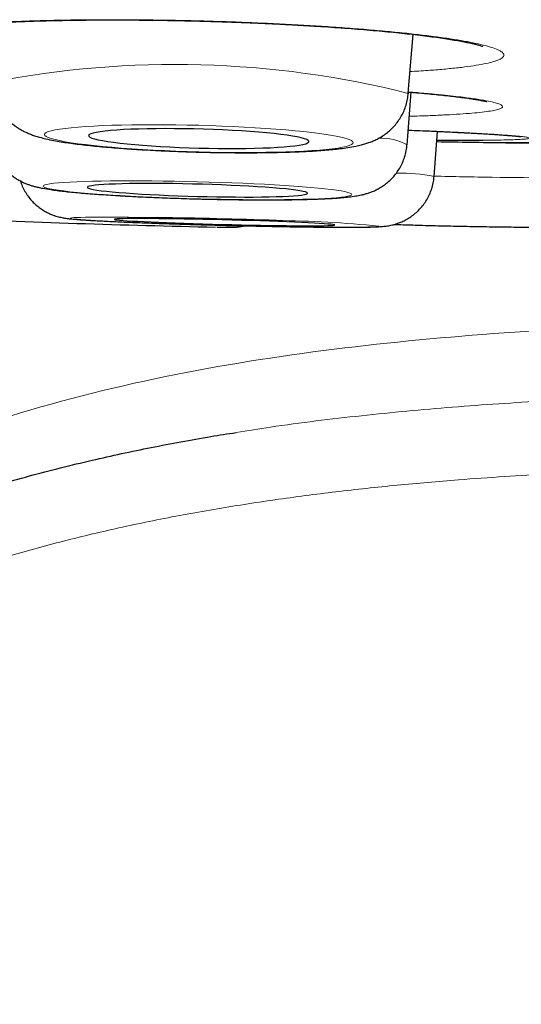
# Model space of a CAD drawing. Header units: millimetres. Extents: x 8 to 960, y 12 to 931.
# Tile 40 of 173: x 558.17 to 560.96, y 443.16 to 448.64. Entities that reach past the tile are written whole.
import ezdxf

# ---------------------------------------------------------------- set-up
doc = ezdxf.new("R2010")
doc.units = ezdxf.units.MM

msp = doc.modelspace()

# ---------------------------------------------------------------- linework, layer by layer
at = {"color": 7, "linetype": 'Continuous', "lineweight": 30}
for p, q in [((560.3283, 448.2342), (560.3544, 448.5624)), ((560.3211, 447.9474), (560.3443, 448.2399)), ((560.3283, 448.2342), (560.3279, 448.2323)), ((560.4718, 447.7717), (560.4913, 448.0224)), ((560.8774, 447.9596), (561.476, 447.9596)), ((560.4718, 447.7717), (560.471, 447.7709))]:
    msp.add_line(p, q, dxfattribs=at)
at = {"color": 8, "linetype": 'Continuous', "lineweight": 0}
msp.add_line((560.8637, 447.9597), (561.476, 447.9597), dxfattribs=at)
at = {"color": 8, "linetype": 'Continuous', "lineweight": 0, "flags": 128}
for points in [[(559.1626, 447.9084), (559.2268, 447.9069), (559.2906, 447.9058), (559.3537, 447.9052), (559.4157, 447.905), (559.4763, 447.9052), (559.5352, 447.9059), (559.592, 447.9069), (559.6463, 447.9084), (559.698, 447.9104), (559.7467, 447.9127), (559.7921, 447.9154), (559.834, 447.9185), (559.8721, 447.9219), (559.9063, 447.9257), (559.9363, 447.9298), (559.9619, 447.9342), (559.9831, 447.9389), (559.9998, 447.9438), (560.0117, 447.9489), (560.0189, 447.9542), (560.0213, 447.9597), (560.0189, 447.9652), (560.0117, 447.9709), (559.9998, 447.9767), (559.9831, 447.9825), (559.9619, 447.9883), (559.9363, 447.994), (559.9063, 447.9997), (559.8721, 448.0053), (559.834, 448.0107), (559.7921, 448.016), (559.7467, 448.0212), (559.698, 448.0261), (559.6463, 448.0307), (559.592, 448.0351), (559.5352, 448.0392), (559.4763, 448.043), (559.4157, 448.0464), (559.3537, 448.0495), (559.2906, 448.0522), (559.2268, 448.0545), (559.1626, 448.0564), (559.0985, 448.0579), (559.0346, 448.0589), (558.9715, 448.0596), (558.9095, 448.0598), (558.8489, 448.0596), (558.7901, 448.0589), (558.7333, 448.0578), (558.6789, 448.0563), (558.6272, 448.0544), (558.5786, 448.0521), (558.5332, 448.0494), (558.4913, 448.0463), (558.4532, 448.0428), (558.419, 448.0391), (558.389, 448.035), (558.3633, 448.0306), (558.3421, 448.0259), (558.3255, 448.021), (558.3135, 448.0159), (558.3063, 448.0106), (558.3039, 448.0051), (558.3063, 447.9995), (558.3135, 447.9938), (558.3255, 447.9881), (558.3421, 447.9823), (558.3633, 447.9765), (558.389, 447.9708), (558.419, 447.9651), (558.4532, 447.9595), (558.4913, 447.954), (558.5332, 447.9487), (558.5786, 447.9436), (558.6272, 447.9387), (558.6789, 447.9341), (558.7333, 447.9297), (558.7901, 447.9256), (558.8489, 447.9218), (558.9095, 447.9184), (558.9715, 447.9153), (559.0346, 447.9126), (559.0985, 447.9103), (559.1626, 447.9084)], [(559.1554, 447.6472), (559.2195, 447.6456), (559.2833, 447.6443), (559.3464, 447.6433), (559.4084, 447.6426), (559.4691, 447.6421), (559.5279, 447.642), (559.5847, 447.6421), (559.6391, 447.6426), (559.6907, 447.6433), (559.7394, 447.6443), (559.7848, 447.6456), (559.8267, 447.6472), (559.8648, 447.6491), (559.899, 447.6512), (559.929, 447.6535), (559.9547, 447.6561), (559.9759, 447.6589), (559.9925, 447.6619), (560.0044, 447.6651), (560.0116, 447.6684), (560.014, 447.6719), (560.0116, 447.6755), (560.0044, 447.6793), (559.9925, 447.6831), (559.9759, 447.687), (559.9547, 447.6909), (559.929, 447.6948), (559.899, 447.6988), (559.8648, 447.7027), (559.8267, 447.7066), (559.7848, 447.7104), (559.7394, 447.7141), (559.6907, 447.7177), (559.6391, 447.7212), (559.5847, 447.7246), (559.5279, 447.7278), (559.4691, 447.7307), (559.4084, 447.7335), (559.3464, 447.7361), (559.2833, 447.7384), (559.2195, 447.7405), (559.1554, 447.7424), (559.0912, 447.744), (559.0274, 447.7453), (558.9643, 447.7463), (558.9023, 447.747), (558.8416, 447.7475), (558.7828, 447.7476), (558.726, 447.7475), (558.6716, 447.747), (558.62, 447.7463), (558.5713, 447.7452), (558.5259, 447.7439), (558.484, 447.7424), (558.4459, 447.7405), (558.4117, 447.7384), (558.3817, 447.7361), (558.356, 447.7335), (558.3348, 447.7307), (558.3182, 447.7277), (558.3063, 447.7245), (558.2991, 447.7212), (558.2967, 447.7177), (558.2991, 447.714), (558.3063, 447.7103), (558.3182, 447.7065), (558.3348, 447.7026), (558.356, 447.6987), (558.3817, 447.6948), (558.4117, 447.6908), (558.4459, 447.6869), (558.484, 447.683), (558.5259, 447.6792), (558.5713, 447.6755), (558.62, 447.6718), (558.6716, 447.6684), (558.726, 447.665), (558.7828, 447.6618), (558.8416, 447.6588), (558.9023, 447.656), (558.9643, 447.6535), (559.0274, 447.6511), (559.0912, 447.649), (559.1554, 447.6472)], [(558.9331, 447.5425), (558.8774, 447.5434), (558.823, 447.5441), (558.7713, 447.5446), (558.7226, 447.545), (558.6772, 447.5452), (558.6352, 447.5453), (558.5971, 447.5452), (558.5629, 447.545), (558.5329, 447.5446), (558.5071, 447.5441), (558.4859, 447.5434), (558.4692, 447.5425), (558.4573, 447.5416), (558.4501, 447.5404), (558.4476, 447.5392), (558.45, 447.5378), (558.4571, 447.5363), (558.469, 447.5347), (558.4856, 447.5331), (558.5068, 447.5313), (558.5325, 447.5294), (558.5624, 447.5275), (558.5966, 447.5255), (558.6347, 447.5235), (558.6765, 447.5214), (558.7219, 447.5193), (558.7706, 447.5172), (558.8222, 447.5151), (558.8766, 447.5131), (558.9333, 447.511), (558.9922, 447.509), (559.0528, 447.507), (559.1148, 447.5051), (559.1779, 447.5032), (559.2417, 447.5014), (559.3059, 447.4997), (559.37, 447.4981), (559.4339, 447.4967), (559.497, 447.4953), (559.559, 447.494), (559.6196, 447.4929), (559.6785, 447.4919), (559.7353, 447.4911), (559.7897, 447.4904), (559.8414, 447.4899), (559.8901, 447.4895), (559.9355, 447.4892), (559.9774, 447.4892), (560.0156, 447.4892), (560.0497, 447.4895), (560.0798, 447.4899), (560.1055, 447.4904), (560.1267, 447.4911), (560.1434, 447.4919), (560.1554, 447.4929), (560.1626, 447.494), (560.165, 447.4953), (560.165, 447.4953)]]:
    msp.add_lwpolyline(points, dxfattribs=at)
at = {"color": 7, "linetype": 'Continuous', "lineweight": 30, "flags": 128}
for points in [[(559.1626, 447.9296), (559.2168, 447.9284), (559.2705, 447.9276), (559.3234, 447.9272), (559.375, 447.9272), (559.425, 447.9277), (559.4729, 447.9286), (559.5184, 447.93), (559.5611, 447.9317), (559.6007, 447.9339), (559.6368, 447.9364), (559.6692, 447.9393), (559.6977, 447.9425), (559.722, 447.946), (559.7419, 447.9498), (559.7573, 447.9539), (559.768, 447.9582), (559.774, 447.9627), (559.7752, 447.9673), (559.7716, 447.9721), (559.7632, 447.9769), (559.7502, 447.9818), (559.7325, 447.9867), (559.7104, 447.9915), (559.684, 447.9963), (559.6535, 448.001), (559.6192, 448.0055), (559.5813, 448.0099), (559.5401, 448.014), (559.496, 448.0179), (559.4492, 448.0215), (559.4002, 448.0248), (559.3494, 448.0277), (559.2971, 448.0303), (559.2437, 448.0326), (559.1897, 448.0344), (559.1355, 448.0358), (559.0815, 448.0369), (559.0282, 448.0375), (558.9759, 448.0376), (558.925, 448.0373), (558.876, 448.0366), (558.8293, 448.0355), (558.7852, 448.034), (558.744, 448.032), (558.7061, 448.0297), (558.6717, 448.027), (558.6413, 448.0239), (558.6148, 448.0205), (558.5927, 448.0169), (558.5751, 448.0129), (558.562, 448.0087), (558.5536, 448.0043), (558.55, 447.9998), (558.5512, 447.9951), (558.5572, 447.9903), (558.568, 447.9854), (558.5833, 447.9805), (558.6032, 447.9756), (558.6275, 447.9708), (558.656, 447.9661), (558.6884, 447.9615), (558.7246, 447.9571), (558.7642, 447.9528), (558.8069, 447.9488), (558.8524, 447.9451), (558.9003, 447.9416), (558.9502, 447.9385), (559.0019, 447.9357), (559.0547, 447.9333), (559.1085, 447.9312), (559.1626, 447.9296)], [(559.1554, 447.6608), (559.2095, 447.6595), (559.2632, 447.6585), (559.3161, 447.6577), (559.3677, 447.6573), (559.4177, 447.6571), (559.4656, 447.6572), (559.5111, 447.6577), (559.5538, 447.6584), (559.5934, 447.6594), (559.6295, 447.6606), (559.662, 447.6622), (559.6904, 447.664), (559.7147, 447.666), (559.7346, 447.6683), (559.75, 447.6708), (559.7607, 447.6734), (559.7667, 447.6762), (559.7679, 447.6792), (559.7643, 447.6823), (559.756, 447.6855), (559.7429, 447.6888), (559.7252, 447.6921), (559.7031, 447.6954), (559.6767, 447.6987), (559.6462, 447.702), (559.6119, 447.7053), (559.574, 447.7084), (559.5328, 447.7115), (559.4887, 447.7144), (559.4419, 447.7172), (559.393, 447.7198), (559.3421, 447.7222), (559.2898, 447.7243), (559.2364, 447.7263), (559.1825, 447.728), (559.1282, 447.7294), (559.0743, 447.7306), (559.0209, 447.7315), (558.9686, 447.7321), (558.9177, 447.7324), (558.8688, 447.7324), (558.822, 447.7322), (558.7779, 447.7316), (558.7367, 447.7307), (558.6988, 447.7296), (558.6645, 447.7282), (558.634, 447.7265), (558.6076, 447.7246), (558.5855, 447.7225), (558.5678, 447.7201), (558.5547, 447.7175), (558.5464, 447.7148), (558.5428, 447.7119), (558.544, 447.7088), (558.55, 447.7057), (558.5607, 447.7025), (558.5761, 447.6992), (558.596, 447.6958), (558.6203, 447.6925), (558.6487, 447.6892), (558.6812, 447.6859), (558.7173, 447.6827), (558.7569, 447.6796), (558.7996, 447.6766), (558.8451, 447.6738), (558.893, 447.6711), (558.943, 447.6686), (558.9946, 447.6663), (559.0475, 447.6642), (559.1012, 447.6624), (559.1554, 447.6608)], [(559.9191, 447.5016), (559.9167, 447.5027), (559.9095, 447.504), (559.8977, 447.5054), (559.8812, 447.5069), (559.8602, 447.5084), (559.8349, 447.5101), (559.8054, 447.5117), (559.772, 447.5135), (559.735, 447.5152), (559.6946, 447.517), (559.6512, 447.5188), (559.6051, 447.5205), (559.5567, 447.5222), (559.5063, 447.5239), (559.4543, 447.5256), (559.4011, 447.5272), (559.3473, 447.5287), (559.2931, 447.5301), (559.239, 447.5314), (559.1854, 447.5326), (559.1328, 447.5337), (559.0816, 447.5346), (559.0321, 447.5354), (558.9847, 447.5361), (558.9399, 447.5366), (558.8979, 447.537), (558.8591, 447.5372), (558.8239, 447.5373), (558.7924, 447.5372), (558.7649, 447.5369), (558.7416, 447.5365), (558.7228, 447.536), (558.7086, 447.5353), (558.699, 447.5344), (558.6942, 447.5334), (558.6942, 447.5323), (558.6989, 447.5311), (558.7084, 447.5298), (558.7226, 447.5284), (558.7414, 447.5268), (558.7646, 447.5252), (558.792, 447.5236), (558.8235, 447.5219), (558.8587, 447.5201), (558.8974, 447.5184), (558.9394, 447.5166), (558.9842, 447.5148), (559.0315, 447.5131), (559.081, 447.5114), (559.1322, 447.5097), (559.1848, 447.5081), (559.2384, 447.5066), (559.2924, 447.5051), (559.3466, 447.5037), (559.4005, 447.5025), (559.4537, 447.5013), (559.5056, 447.5003), (559.5561, 447.4994), (559.6045, 447.4987), (559.6507, 447.4981), (559.6941, 447.4977), (559.7345, 447.4974), (559.7716, 447.4972), (559.805, 447.4972), (559.8345, 447.4974), (559.8599, 447.4977), (559.881, 447.4982), (559.8975, 447.4988), (559.9094, 447.4996), (559.9166, 447.5005), (559.9191, 447.5016)]]:
    msp.add_lwpolyline(points, dxfattribs=at)
at = {"color": 8, "linetype": 'Continuous', "lineweight": 0}
for centre, radius, start, end in [((559.0318, 443.0789), 5.3158, 75.8839, 101.0607), ((560.176, 447.6814), 0.303, 61.3909, 92.2748), ((560.2765, 446.7769), 1.0138, 78.8973, 90.7529), ((561.3293, 485.6401), 37.8766, 268.70063, 269.19216), ((561.2812, 479.5075), 31.744, 269.12279, 270.37437), ((559.5316, 441.1214), 6.4053, 84.32447, 89.43935)]:
    msp.add_arc(centre, radius, start, end, dxfattribs=at)
at = {"color": 7, "linetype": 'Continuous', "lineweight": 30}
for centre, radius, start, end in [((562.6429, 577.9475), 130, 269.049736, 269.215851), ((560.8774, 448.9596), 1, 269.2159, 270), ((560.9664, 525.4657), 77.9946, 267.608459, 268.743868), ((558.2872, 407.6086), 39.9392, 88.12459, 89.07339)]:
    msp.add_arc(centre, radius, start, end, dxfattribs=at)
at = {"color": 8, "linetype": 'Continuous', "lineweight": 0}
for points, knots in [([(559.8296, 448.6084), (559.7856, 448.6111), (559.6975, 448.6164), (559.5602, 448.6233), (559.4206, 448.6294), (559.2793, 448.6344), (559.1373, 448.6384), (558.9954, 448.6413), (558.8548, 448.6433), (558.7166, 448.6441), (558.5817, 448.6438), (558.4509, 448.6425), (558.3252, 448.6401), (558.2057, 448.6366), (558.0932, 448.6321), (557.9882, 448.6266), (557.8916, 448.6201), (557.8042, 448.6128), (557.7267, 448.6045), (557.6594, 448.5955), (557.6028, 448.5857), (557.5573, 448.5752), (557.5237, 448.5642), (557.5017, 448.5526), (557.4914, 448.5406), (557.493, 448.5283), (557.5069, 448.5157), (557.5327, 448.5029), (557.5699, 448.4901), (557.6185, 448.4772), (557.6784, 448.4645), (557.7489, 448.4519), (557.8297, 448.4397), (557.9157, 448.4282), (557.9791, 448.421), (558.0089, 448.4177)], [0, 0, 0, 0, 0.030354, 0.060816, 0.091278, 0.121631, 0.151985, 0.182447, 0.212909, 0.243263, 0.273617, 0.304079, 0.334541, 0.364894, 0.395248, 0.42571, 0.456172, 0.486526, 0.516879, 0.547342, 0.577804, 0.608157, 0.638511, 0.668973, 0.699435, 0.729789, 0.760142, 0.790604, 0.821067, 0.85142, 0.881774, 0.912236, 0.942698, 0.973052, 1, 1, 1, 1]), ([(560.3379, 448.3554), (560.3546, 448.3563), (560.406, 448.3591), (560.483, 448.3648), (560.5684, 448.3723), (560.6435, 448.3808), (560.708, 448.39), (560.7618, 448.4), (560.8044, 448.4106), (560.8354, 448.4217), (560.8544, 448.4334), (560.8615, 448.4455), (560.8568, 448.4579), (560.8403, 448.4706), (560.8116, 448.4834), (560.7713, 448.4963), (560.7198, 448.5091), (560.6575, 448.5218), (560.5844, 448.5343), (560.5012, 448.5465), (560.4088, 448.5583), (560.3077, 448.5696), (560.1984, 448.5803), (560.0817, 448.5905), (559.959, 448.6), (559.8727, 448.6056), (559.8296, 448.6084)], [0, 0, 0, 0, 0.020507, 0.063168, 0.105828, 0.148337, 0.190846, 0.233507, 0.276167, 0.318676, 0.361185, 0.403845, 0.446506, 0.489015, 0.531523, 0.574184, 0.616844, 0.659353, 0.701862, 0.744523, 0.787183, 0.829692, 0.872193, 0.914846, 0.957499, 1, 1, 1, 1]), ([(560.6335, 448.2122), (560.6153, 448.2144), (560.5791, 448.2188), (560.5107, 448.226), (560.429, 448.2338), (560.3622, 448.2393), (560.3289, 448.242)], [0, 0, 0, 0, 0.215261, 0.430523, 0.716204, 1, 1, 1, 1]), ([(560.3337, 448.1067), (560.3401, 448.1068), (560.3817, 448.1078), (560.4505, 448.1102), (560.5386, 448.1141), (560.6163, 448.1186), (560.684, 448.1237), (560.741, 448.1294), (560.7865, 448.1357), (560.8206, 448.1425), (560.8431, 448.1497), (560.8538, 448.1572), (560.8522, 448.1652), (560.8387, 448.1734), (560.8135, 448.1818), (560.7734, 448.1911), (560.7161, 448.2013), (560.661, 448.2086), (560.6335, 448.2122)], [0, 0, 0, 0, 0.01163, 0.075307, 0.138985, 0.202889, 0.266794, 0.330471, 0.394149, 0.458053, 0.521958, 0.585635, 0.649313, 0.713217, 0.777122, 0.840799, 0.9204, 1, 1, 1, 1]), ([(560.8042, 448.0061), (560.7868, 448.0072), (560.7521, 448.0094), (560.6866, 448.013), (560.6076, 448.0172), (560.5118, 448.0217), (560.4186, 448.0259), (560.3539, 448.0285), (560.3276, 448.0296)], [0, 0, 0, 0, 0.14477, 0.290124, 0.480269, 0.670414, 0.866083, 1, 1, 1, 1]), ([(560.7434, 447.9732), (560.7673, 447.9734), (560.8159, 447.9738), (560.875, 447.9749), (560.924, 447.9764), (560.9617, 447.9782), (560.988, 447.9804), (561.0022, 447.9829), (561.0044, 447.9857), (560.9948, 447.9889), (560.9732, 447.9923), (560.9366, 447.9963), (560.8831, 448.0009), (560.8306, 448.0044), (560.8042, 448.0061)], [0, 0, 0, 0, 0.0784398, 0.1596512, 0.2385698, 0.3174884, 0.3986998, 0.4799111, 0.5588297, 0.6377483, 0.7189597, 0.800171, 0.8995309, 1, 1, 1, 1]), ([(562.6429, 446.9584), (562.3261, 446.9558), (561.6924, 446.9508), (560.7428, 446.8996), (559.7962, 446.8052), (558.858, 446.6482), (558.0532, 446.4326), (557.3868, 446.1789), (556.8527, 445.9167), (556.3499, 445.5985), (555.8904, 445.2197), (555.4896, 444.7788), (555.1608, 444.2824), (554.9109, 443.7404), (554.812, 443.3566), (554.7625, 443.1646)], [0, 0, 0, 0, 0.10003, 0.200056, 0.300173, 0.400239, 0.500131, 0.562636, 0.625145, 0.687668, 0.750125, 0.812616, 0.875055, 0.937489, 1, 1, 1, 1]), ([(559.3705, 446.3465), (559.4344, 446.3567), (559.6657, 446.3938), (560.0668, 446.4423), (560.5759, 446.4904), (561.0888, 446.5241), (561.6056, 446.5467), (561.9509, 446.5536), (562.1238, 446.557)], [0, 0, 0, 0, 0.070438, 0.254873, 0.439315, 0.626007, 0.812702, 1, 1, 1, 1]), ([(562.6429, 446.1536), (562.4732, 446.1529), (562.1337, 446.1516), (561.6244, 446.1396), (561.1154, 446.1184), (560.6623, 446.0891), (560.2656, 446.0545), (559.925, 446.0178), (559.5848, 445.9734), (559.2455, 445.9204), (558.9072, 445.8575), (558.5752, 445.7848), (558.2499, 445.7017), (557.9667, 445.6172), (557.721, 445.5338), (557.5121, 445.4552), (557.3058, 445.3692), (557.1027, 445.2752), (556.9037, 445.1724), (556.7078, 445.059), (556.5162, 444.9341), (556.3307, 444.7968), (556.1586, 444.6508), (556.0014, 444.4967), (555.8743, 444.3526), (555.7711, 444.219), (555.6883, 444.0989), (555.6078, 443.9674), (555.5317, 443.8243), (555.4615, 443.6686), (555.4003, 443.509), (555.3675, 443.4001), (555.3511, 443.3456)], [0, 0, 0, 0, 0.060652, 0.121304, 0.182146, 0.242987, 0.283975, 0.324968, 0.365955, 0.407177, 0.448407, 0.489624, 0.529352, 0.569076, 0.595769, 0.622468, 0.649157, 0.675862, 0.70258, 0.729277, 0.756752, 0.784251, 0.811707, 0.837412, 0.863114, 0.880735, 0.898371, 0.915991, 0.93682, 0.95765, 0.978824, 1, 1, 1, 1])]:
    msp.add_open_spline(points, degree=3, knots=knots, dxfattribs=at)
at = {"color": 7, "linetype": 'Continuous', "lineweight": 30}
for points, knots in [([(557.6088, 448.5779), (557.6087, 448.5778), (557.6084, 448.5777), (557.6116, 448.5789), (557.6186, 448.5809), (557.6299, 448.5839), (557.6457, 448.5874), (557.6663, 448.5914), (557.6913, 448.5956), (557.7211, 448.5999), (557.7552, 448.6042), (557.7938, 448.6086), (557.837, 448.6128), (557.8845, 448.6169), (557.936, 448.6209), (557.9914, 448.6245), (558.0503, 448.6279), (558.1125, 448.631), (558.1776, 448.6338), (558.2454, 448.6363), (558.3154, 448.6383), (558.3875, 448.64), (558.4612, 448.6413), (558.5363, 448.6422), (558.613, 448.6428), (558.6914, 448.6429), (558.7719, 448.6427), (558.8539, 448.6421), (558.937, 448.6411), (559.0207, 448.6398), (559.1046, 448.6381), (559.1886, 448.636), (559.2724, 448.6335), (559.356, 448.6307), (559.4392, 448.6275), (559.5217, 448.624), (559.6034, 448.6201), (559.6839, 448.6159), (559.7566, 448.6118), (559.8157, 448.6082), (559.8739, 448.6045), (559.9372, 448.6001), (560.0102, 448.5947), (560.0809, 448.5891), (560.1492, 448.5832), (560.2149, 448.5772), (560.2778, 448.5709), (560.3378, 448.5644), (560.3944, 448.5579), (560.4475, 448.5512), (560.4969, 448.5445), (560.5427, 448.5377), (560.5845, 448.531), (560.622, 448.5244), (560.6549, 448.5179), (560.682, 448.5121), (560.7041, 448.5068), (560.7207, 448.5022), (560.7329, 448.4985), (560.7403, 448.4959), (560.7438, 448.4944), (560.7436, 448.4945), (560.7435, 448.4946)], [0, 0, 0, 0, 0.004516, 0.015458, 0.027528, 0.040712, 0.054921, 0.070009, 0.0858, 0.101873, 0.118347, 0.135364, 0.152818, 0.170625, 0.18871, 0.207007, 0.225458, 0.244009, 0.26261, 0.281209, 0.299761, 0.318232, 0.336594, 0.354826, 0.372928, 0.391185, 0.409706, 0.428299, 0.446935, 0.46558, 0.484194, 0.50275, 0.521214, 0.539789, 0.558347, 0.576898, 0.595453, 0.614022, 0.632614, 0.646513, 0.656299, 0.674798, 0.693247, 0.711666, 0.730064, 0.748446, 0.76682, 0.785186, 0.803529, 0.821629, 0.839726, 0.857752, 0.875642, 0.893319, 0.910685, 0.927623, 0.942149, 0.957433, 0.97082, 0.983294, 0.994746, 1, 1, 1, 1]), ([(558.0122, 448.2959), (558.0122, 448.2948), (558.0118, 448.2817), (558.0151, 448.257), (558.0221, 448.2229), (558.033, 448.1906), (558.0468, 448.1606), (558.0632, 448.133), (558.0817, 448.1081), (558.1016, 448.086), (558.1224, 448.0669), (558.1435, 448.0505), (558.1646, 448.0366), (558.1855, 448.0248), (558.2064, 448.0147), (558.228, 448.0058), (558.2515, 447.9974), (558.2796, 447.9889), (558.3141, 447.9803), (558.3536, 447.9721), (558.3957, 447.9647), (558.439, 447.9582), (558.4847, 447.9521), (558.5334, 447.9463), (558.5838, 447.941), (558.636, 447.9361), (558.69, 447.9315), (558.7459, 447.9272), (558.8033, 447.9233), (558.8622, 447.9197), (558.9224, 447.9164), (558.9835, 447.9135), (559.0453, 447.911), (559.1051, 447.9089), (559.1443, 447.9078), (559.1627, 447.9073)], [0, 0, 0, 0, 0.002193, 0.024481, 0.046237, 0.067516, 0.088358, 0.108786, 0.128808, 0.148423, 0.167652, 0.186592, 0.205501, 0.224761, 0.24497, 0.267064, 0.292429, 0.323417, 0.364959, 0.413776, 0.456905, 0.497451, 0.540156, 0.581179, 0.621186, 0.660547, 0.69947, 0.738083, 0.776472, 0.814696, 0.852798, 0.890811, 0.928762, 0.96667, 1, 1, 1, 1]), ([(559.1627, 447.9073), (559.1736, 447.907), (559.2054, 447.9062), (559.2579, 447.9051), (559.3199, 447.9043), (559.3812, 447.9038), (559.4416, 447.9037), (559.5007, 447.904), (559.5584, 447.9048), (559.6145, 447.9059), (559.6688, 447.9075), (559.721, 447.9094), (559.7711, 447.9118), (559.8191, 447.9147), (559.8649, 447.918), (559.9087, 447.9219), (559.9511, 447.9266), (559.9934, 447.9323), (560.0314, 447.939), (560.0643, 447.9464), (560.0908, 447.9539), (560.1144, 447.9619), (560.1374, 447.9712), (560.1603, 447.9823), (560.1834, 447.9957), (560.2066, 448.0118), (560.2296, 448.031), (560.2516, 448.0534), (560.2719, 448.0787), (560.2898, 448.1067), (560.3049, 448.137), (560.3165, 448.169), (560.3248, 448.2015), (560.327, 448.2235), (560.328, 448.2341)], [0, 0, 0, 0, 0.019974, 0.057948, 0.095939, 0.13396, 0.172029, 0.210168, 0.248403, 0.286767, 0.325302, 0.364066, 0.403138, 0.442639, 0.482749, 0.523771, 0.566241, 0.611255, 0.661518, 0.697804, 0.725491, 0.74993, 0.771889, 0.792486, 0.812581, 0.832656, 0.852987, 0.873688, 0.894696, 0.915906, 0.937233, 0.958621, 0.980044, 1, 1, 1, 1]), ([(560.3289, 448.2412), (560.3398, 448.2403), (560.3706, 448.2378), (560.4178, 448.2337), (560.4704, 448.2288), (560.5193, 448.2239), (560.5645, 448.219), (560.6056, 448.2142), (560.6427, 448.2094), (560.6753, 448.2048), (560.7034, 448.2004), (560.7237, 448.1968), (560.7379, 448.1941), (560.7488, 448.1918), (560.758, 448.1896), (560.7635, 448.1881), (560.7659, 448.1873), (560.7653, 448.1875), (560.7652, 448.1875)], [0, 0, 0, 0, 0.044631, 0.125618, 0.205987, 0.28619, 0.366114, 0.445457, 0.524083, 0.601778, 0.678216, 0.7529, 0.797544, 0.840187, 0.898581, 0.951434, 0.998385, 1, 1, 1, 1]), ([(558.0049, 448.0093), (558.0049, 448.0084), (558.0045, 447.9956), (558.0077, 447.9714), (558.0146, 447.9375), (558.0254, 447.9055), (558.0391, 447.8756), (558.0555, 447.8482), (558.0739, 447.8235), (558.0939, 447.8016), (558.1148, 447.7827), (558.1359, 447.7667), (558.1565, 447.7535), (558.1762, 447.7429), (558.195, 447.7342), (558.213, 447.7272), (558.2308, 447.7212), (558.2495, 447.7158), (558.271, 447.7105), (558.3004, 447.7045), (558.3347, 447.6988), (558.3741, 447.6935), (558.4126, 447.689), (558.4539, 447.6846), (558.4985, 447.6805), (558.5451, 447.6766), (558.594, 447.6729), (558.645, 447.6694), (558.6981, 447.666), (558.7531, 447.6628), (558.8098, 447.6598), (558.8681, 447.657), (558.9276, 447.6544), (558.9881, 447.652), (559.0493, 447.6499), (559.1052, 447.6481), (559.1406, 447.6471), (559.1554, 447.6467)], [0, 0, 0, 0, 0.001674, 0.0232624, 0.0442944, 0.0648145, 0.0848497, 0.1044075, 0.1234772, 0.1420215, 0.1599738, 0.17726, 0.1938834, 0.2100493, 0.2262323, 0.2429872, 0.261145, 0.2819451, 0.3073548, 0.3414084, 0.3965943, 0.438383, 0.477717, 0.519204, 0.5590886, 0.5980526, 0.6364506, 0.6744742, 0.7122382, 0.7498162, 0.7872583, 0.8245999, 0.8618671, 0.8990802, 0.936255, 0.9734051, 1, 1, 1, 1]), ([(560.3276, 448.0295), (560.3496, 448.0286), (560.3939, 448.0267), (560.457, 448.024), (560.5176, 448.0212), (560.5749, 448.0185), (560.6287, 448.0158), (560.679, 448.0132), (560.7258, 448.0106), (560.7689, 448.0081), (560.808, 448.0056), (560.8431, 448.0032), (560.874, 448.0009), (560.9, 447.9988), (560.9185, 447.9971), (560.933, 447.9957), (560.9439, 447.9945), (560.9518, 447.9935), (560.9556, 447.9928), (560.9554, 447.9929), (560.9553, 447.9929)], [0, 0, 0, 0, 0.0631109, 0.1271324, 0.1910919, 0.2548745, 0.3183728, 0.3814049, 0.4447489, 0.5078723, 0.5707496, 0.6333232, 0.6954818, 0.757023, 0.8143749, 0.8478786, 0.8984026, 0.9439369, 0.9831406, 1, 1, 1, 1]), ([(559.1554, 447.6467), (559.1662, 447.6464), (559.1977, 447.6456), (559.2497, 447.6445), (559.311, 447.6433), (559.3716, 447.6424), (559.4312, 447.6418), (559.4896, 447.6415), (559.5464, 447.6414), (559.6016, 447.6416), (559.6547, 447.642), (559.7057, 447.6428), (559.7544, 447.6438), (559.8007, 447.6451), (559.8444, 447.6467), (559.8856, 447.6487), (559.9245, 447.651), (559.9618, 447.6538), (559.999, 447.6575), (560.0326, 447.662), (560.0615, 447.6674), (560.0844, 447.6729), (560.1036, 447.6785), (560.1237, 447.6856), (560.1447, 447.6946), (560.167, 447.706), (560.1901, 447.7205), (560.2136, 447.7383), (560.2364, 447.7594), (560.2577, 447.7838), (560.2767, 447.8109), (560.2929, 447.8403), (560.3059, 447.8716), (560.3153, 447.9055), (560.3203, 447.931), (560.3207, 447.9455), (560.3208, 447.9474)], [0, 0, 0, 0, 0.019561, 0.056751, 0.093953, 0.131175, 0.168427, 0.205724, 0.243082, 0.280522, 0.31807, 0.355763, 0.393651, 0.431806, 0.47034, 0.509429, 0.549381, 0.590781, 0.634952, 0.685897, 0.721961, 0.742991, 0.762025, 0.779703, 0.79702, 0.814454, 0.832564, 0.851518, 0.871162, 0.891263, 0.911643, 0.93219, 0.952838, 0.973547, 0.996468, 1, 1, 1, 1]), ([(560.4875, 447.9733), (560.5162, 447.9732), (560.5782, 447.9728), (560.6618, 447.9728), (560.7186, 447.9729), (560.7426, 447.9732), (560.7434, 447.9732)], [0, 0, 0, 0, 0.29805, 0.642968, 0.987887, 1, 1, 1, 1]), ([(558.1702, 447.7464), (558.1708, 447.7443), (558.1743, 447.7317), (558.1841, 447.7098), (558.1992, 447.6814), (558.217, 447.6557), (558.2367, 447.6326), (558.2578, 447.6124), (558.2798, 447.595), (558.3018, 447.5805), (558.3232, 447.569), (558.3429, 447.5602), (558.3605, 447.5536), (558.3759, 447.5489), (558.3894, 447.5454), (558.4015, 447.5427), (558.4131, 447.5406), (558.4253, 447.5387), (558.4399, 447.5368), (558.4589, 447.5347), (558.4827, 447.5326), (558.5114, 447.5305), (558.543, 447.5284), (558.5783, 447.5263), (558.6162, 447.5243), (558.657, 447.5222), (558.7005, 447.5202), (558.7468, 447.5181), (558.7956, 447.5161), (558.8469, 447.5141), (558.9002, 447.5121), (558.9555, 447.5101), (559.0125, 447.5082), (559.0709, 447.5063), (559.1304, 447.5045), (559.1907, 447.5028), (559.2516, 447.5011), (559.3127, 447.4995), (559.3738, 447.498), (559.4346, 447.4966), (559.4948, 447.4953), (559.554, 447.4941), (559.6121, 447.493), (559.6687, 447.492), (559.7235, 447.4912), (559.7764, 447.4905), (559.827, 447.4899), (559.8751, 447.4895), (559.9206, 447.4892), (559.9632, 447.489), (560.0029, 447.489), (560.0394, 447.4891), (560.0729, 447.4894), (560.1033, 447.4899), (560.1311, 447.4906), (560.1579, 447.4916), (560.1788, 447.4928), (560.1975, 447.4947), (560.2108, 447.4964), (560.2241, 447.4986), (560.2391, 447.5017), (560.2565, 447.5063), (560.2765, 447.5129), (560.2992, 447.5223), (560.3239, 447.5352), (560.3491, 447.5516), (560.3737, 447.5715), (560.3966, 447.5945), (560.4173, 447.6203), (560.4352, 447.6485), (560.45, 447.6788), (560.4612, 447.7108), (560.4687, 447.7418), (560.4706, 447.7623), (560.4715, 447.7716)], [0, 0, 0, 0, 0.001911, 0.011858, 0.021548, 0.030979, 0.04014, 0.049009, 0.057546, 0.065674, 0.073273, 0.080206, 0.086475, 0.092312, 0.098109, 0.104249, 0.111205, 0.119702, 0.130964, 0.148051, 0.169506, 0.189004, 0.209698, 0.229339, 0.248488, 0.267375, 0.286103, 0.304728, 0.323284, 0.341791, 0.360263, 0.378708, 0.397134, 0.415546, 0.433947, 0.45234, 0.470729, 0.489114, 0.507499, 0.525885, 0.544273, 0.562665, 0.581065, 0.599475, 0.617898, 0.636338, 0.654802, 0.673296, 0.691833, 0.710426, 0.7291, 0.747894, 0.76687, 0.786147, 0.805971, 0.826961, 0.85148, 0.862237, 0.869625, 0.876265, 0.882593, 0.888951, 0.89584, 0.903638, 0.912322, 0.921578, 0.931178, 0.941008, 0.950989, 0.96107, 0.971217, 0.981408, 0.991628, 1, 1, 1, 1]), ([(560.251, 447.505), (560.263, 447.5046), (560.2914, 447.5035), (560.339, 447.5019), (560.393, 447.5003), (560.449, 447.4987), (560.5065, 447.4972), (560.5653, 447.4959), (560.6252, 447.4946), (560.6859, 447.4935), (560.747, 447.4924), (560.8084, 447.4916), (560.8697, 447.4908), (560.9306, 447.4901), (560.9908, 447.4896), (561.0501, 447.4893), (561.1082, 447.4891), (561.1647, 447.489), (561.2195, 447.489), (561.2723, 447.4892), (561.3229, 447.4896), (561.371, 447.4901), (561.4165, 447.4907), (561.4592, 447.4915), (561.499, 447.4924), (561.5359, 447.4935), (561.5699, 447.4948), (561.6014, 447.4963), (561.6316, 447.4982), (561.658, 447.5004), (561.6799, 447.503), (561.6977, 447.5059), (561.7124, 447.5088), (561.7272, 447.5123), (561.7379, 447.5157), (561.7427, 447.5172)], [0, 0, 0, 0, 0.024009, 0.056589, 0.089083, 0.121514, 0.153898, 0.186247, 0.218571, 0.250877, 0.283171, 0.315459, 0.347746, 0.380036, 0.412333, 0.444643, 0.476971, 0.509326, 0.541717, 0.574153, 0.606652, 0.639234, 0.671927, 0.704777, 0.737849, 0.771253, 0.80518, 0.840003, 0.876571, 0.917471, 0.948049, 0.963473, 0.977321, 0.98999, 1, 1, 1, 1]), ([(559.2629, 447.4897), (559.2707, 447.4896), (559.2874, 447.4893), (559.3087, 447.4891), (559.3284, 447.489), (559.3425, 447.489), (559.354, 447.4893), (559.3629, 447.4896), (559.3717, 447.4902), (559.3817, 447.4911), (559.3942, 447.4927), (559.4059, 447.4946), (559.4136, 447.4964), (559.4159, 447.497)], [0, 0, 0, 0, 0.141745, 0.305298, 0.473635, 0.655289, 0.750083, 0.813912, 0.857008, 0.897121, 0.93672, 0.980563, 1, 1, 1, 1]), ([(556.7365, 445.5276), (556.7702, 445.5459), (556.8636, 445.5967), (557.0204, 445.6726), (557.2166, 445.761), (557.4265, 445.8467), (557.6496, 445.9291), (557.9137, 446.0173), (558.2198, 446.1071), (558.5611, 446.1927), (558.8979, 446.2646), (559.1654, 446.3151), (559.3235, 446.3393), (559.3705, 446.3465)], [0, 0, 0, 0, 0.041337, 0.114682, 0.18803, 0.273797, 0.359593, 0.445369, 0.575155, 0.704951, 0.826671, 0.94842, 1, 1, 1, 1])]:
    msp.add_open_spline(points, degree=3, knots=knots, dxfattribs=at)

doc.saveas('drawing.dxf')
